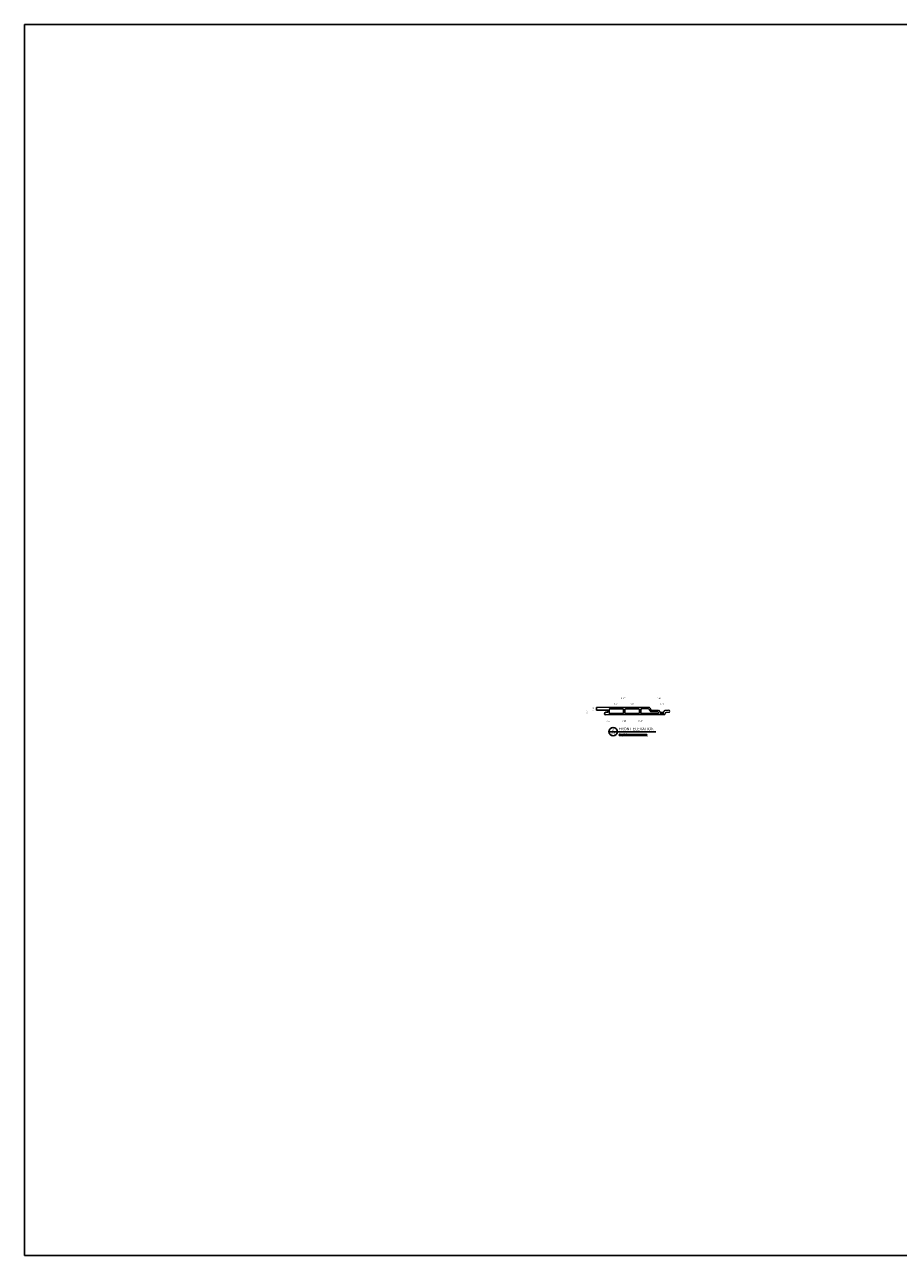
# Model space of a CAD drawing. Header units: millimetres. Extents: x 920 to 4359, y 4990 to 7199.
# Tile 1 of 4: x 920 to 2488, y 4990 to 7199. Entities that reach past the tile are written whole.
import ezdxf

# ---------------------------------------------------------------- set-up
doc = ezdxf.new("R2010")
doc.units = ezdxf.units.MM
doc.layers.add('Wall', color=4, linetype='Continuous', lineweight=30)
doc.styles.get("Standard").update_dxf_attribs({"font": 'arial.ttf'})

# ---------------------------------------------------------------- blocks, each defined once
blk = doc.blocks.new('S1')
at = {"layer": 'Wall', "lineweight": 5}
h = blk.add_hatch(dxfattribs=at)
h.set_pattern_fill('ANSI31', color=2, scale=0.2)
h.set_pattern_definition([(45, (-1296.39054, 5928.8409), (-0.449012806, 0.449012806), [])])
h.paths.add_polyline_path([(1141.012, 974.687), (1141.012, 970.187), (1146.012, 970.187), (1146.012, 974.687)])
at = {"layer": 'Wall'}
h = blk.add_hatch(color=2, dxfattribs=at)
h.dxf.hatch_style = 1
h.paths.add_polyline_path([(1067.643, 935.164), (1066.643, 935.164), (1066.643, 934.164), (1067.643, 934.164)])
h.paths.add_polyline_path([(1068.643, 934.164), (1067.643, 934.164), (1067.643, 933.164), (1068.643, 933.164)])
h.paths.add_polyline_path([(1069.643, 935.164), (1068.643, 935.164), (1068.643, 934.164), (1069.643, 934.164)])
h.paths.add_polyline_path([(1070.643, 934.164), (1069.643, 934.164), (1069.643, 933.164), (1070.643, 933.164)])
h.paths.add_polyline_path([(1071.643, 935.164), (1070.643, 935.164), (1070.643, 934.164), (1071.643, 934.164)])
h = blk.add_hatch(color=2, dxfattribs=at)
h.dxf.hatch_style = 1
h.paths.add_polyline_path([(1071.643, 934.164), (1071.643, 933.164), (1081.643, 933.164), (1081.643, 934.164)])
h.paths.add_polyline_path([(1081.643, 935.164), (1081.643, 934.164), (1096.643, 934.164), (1096.643, 935.164)])
h.paths.add_polyline_path([(1116.643, 933.164), (1116.643, 934.164), (1096.643, 934.164), (1096.643, 933.164)])
at = {"color": 1}
blk.add_line((1048.619, 939.96), (1132.755, 939.96), dxfattribs=at)
blk.add_circle((1056.107, 939.96), 7.488, dxfattribs=at)
at = {"layer": 'Wall', "color": 5}
for p, q in [((0, 2209.008), (3438.892, 2209.008)), ((0, 2209.008), (0, 0)), ((0, 0), (3438.892, 0))]:
    blk.add_line(p, q, dxfattribs=at)
at = {"layer": 'Wall', "color": 4, "lineweight": 5}
for p, q in [((1120.958, 983.187), (1026.512, 983.187)), ((1119.572, 980.687), (1106.762, 980.687)), ((1136.817, 972.687), (1106.762, 972.687)), ((1120.42, 980.217), (1122.833, 976.357)), ((1121.806, 982.717), (1124.512, 978.387)), ((1123.681, 975.887), (1135.844, 975.887)), ((1124.512, 978.387), (1137.512, 978.387)), ((1136.621, 975.517), (1137.594, 974.317)), ((1137.512, 978.387), (1140.512, 974.687)), ((1140.512, 974.687), (1141.012, 974.687)), ((1146.012, 974.687), (1146.512, 974.687)), ((1146.512, 974.687), (1149.512, 978.387)), ((1148.512, 970.187), (1151.512, 974.687)), ((1149.512, 978.387), (1155.662, 978.387)), ((1151.512, 974.687), (1155.662, 974.687)), ((1141.012, 970.187), (1043.126, 970.187)), ((1148.512, 970.187), (1146.012, 970.187))]:
    blk.add_line(p, q, dxfattribs=at)
at = {"layer": 'Wall'}
for p, q in [((1026.512, 983.187), (1026.512, 978.687)), ((1026.512, 978.687), (1046.262, 978.687)), ((1026.512, 978.687), (1046.262, 978.687)), ((1026.512, 978.687), (1046.262, 978.687)), ((1026.512, 978.687), (1046.262, 978.687)), ((1026.512, 978.687), (1046.262, 978.687)), ((1046.262, 974.687), (1043.012, 974.687)), ((1046.262, 974.687), (1043.012, 974.687)), ((1046.262, 974.687), (1043.012, 974.687)), ((1046.262, 974.687), (1043.012, 974.687)), ((1046.262, 974.687), (1043.012, 974.687)), ((1046.262, 978.687), (1046.262, 974.687)), ((1048.762, 979.687), (1048.762, 973.687)), ((1049.762, 980.687), (1073.762, 980.687)), ((1049.762, 972.687), (1073.762, 972.687)), ((1074.762, 979.687), (1074.762, 973.687)), ((1077.262, 979.687), (1077.262, 973.687)), ((1078.262, 980.687), (1102.262, 980.687)), ((1078.262, 972.687), (1102.262, 972.687)), ((1103.262, 979.687), (1103.262, 973.687)), ((1105.762, 979.687), (1105.762, 973.687))]:
    blk.add_line(p, q, dxfattribs=at)
at = {"layer": 'Wall', "color": 2}
for p, q in [((1066.643, 935.164), (1066.643, 933.164)), ((1066.643, 935.164), (1116.643, 935.164)), ((1066.643, 934.164), (1116.643, 934.164)), ((1066.643, 933.164), (1116.643, 933.164)), ((1067.643, 935.164), (1067.643, 933.164)), ((1068.643, 935.164), (1068.643, 933.164)), ((1069.643, 935.164), (1069.643, 933.164)), ((1070.643, 935.164), (1070.643, 933.164)), ((1071.643, 935.164), (1071.643, 933.164)), ((1081.643, 935.164), (1081.643, 933.164)), ((1096.643, 935.164), (1096.643, 933.164)), ((1116.643, 935.164), (1116.643, 933.164))]:
    blk.add_line(p, q, dxfattribs=at)
at = {"layer": 'Wall', "color": 2, "lineweight": 5}
blk.add_lwpolyline([(1141.012, 970.187), (1141.012, 974.687), (1146.012, 974.687), (1146.012, 970.187)], close=True, dxfattribs=at)
at = {"layer": 'Wall'}
for centre, radius, start, end in [((1043.012, 972.437), 2.25, 90, 270), ((1049.762, 979.687), 1, 90, 180), ((1049.762, 979.687), 1, 90, 180), ((1049.762, 979.687), 1, 90, 180), ((1049.762, 979.687), 1, 90, 180), ((1049.762, 973.687), 1, 180, 270), ((1049.762, 973.687), 1, 180, 270), ((1049.762, 973.687), 1, 180, 270), ((1049.762, 973.687), 1, 180, 270), ((1073.762, 979.687), 1, 0, 90), ((1073.762, 979.687), 1, 0, 90), ((1073.762, 979.687), 1, 0, 90), ((1073.762, 979.687), 1, 0, 90), ((1073.762, 973.687), 1, 270, 0), ((1073.762, 973.687), 1, 270, 0), ((1073.762, 973.687), 1, 270, 0), ((1073.762, 973.687), 1, 270, 0), ((1078.262, 979.687), 1, 90, 180), ((1078.262, 979.687), 1, 90, 180), ((1078.262, 979.687), 1, 90, 180), ((1078.262, 979.687), 1, 90, 180), ((1078.262, 973.687), 1, 180, 270), ((1078.262, 973.687), 1, 180, 270), ((1078.262, 973.687), 1, 180, 270), ((1078.262, 973.687), 1, 180, 270), ((1102.262, 979.687), 1, 0, 90), ((1102.262, 979.687), 1, 0, 90), ((1102.262, 979.687), 1, 0, 90), ((1102.262, 979.687), 1, 0, 90), ((1102.262, 973.687), 1, 270, 0), ((1102.262, 973.687), 1, 270, 0), ((1102.262, 973.687), 1, 270, 0), ((1102.262, 973.687), 1, 270, 0), ((1106.762, 979.687), 1, 90, 180), ((1106.762, 973.687), 1, 180, 270)]:
    blk.add_arc(centre, radius, start, end, dxfattribs=at)
at = {"layer": 'Wall', "color": 4, "lineweight": 5}
for centre, radius, start, end in [((1119.572, 979.687), 1, 32.005383, 90), ((1120.958, 982.187), 1, 32.005383, 90), ((1123.681, 976.887), 1, 212.005383, 270), ((1135.844, 974.887), 1, 39.035513, 90), ((1136.817, 973.687), 1, 270, 39.035513), ((1155.662, 976.537), 1.85, 270, 90)]:
    blk.add_arc(centre, radius, start, end, dxfattribs=at)
at = {"color": 3}
for s, height, p in [('3.74"', 2.4319, (1070.177, 998.602)), ('1.42"', 2.4319, (1135.621, 998.602)), ('1.02"', 2.4319, (1058, 988.425)), ('1.02"', 2.4319, (1086.5, 988.425)), ('0.47"', 2.4319, (1140.265, 988.425)), ('0.10"', 2.4319, (1043.636, 958.137)), ('0.10"', 2.4319, (1072.681, 958.137)), ('0.10"', 2.4319, (1101.181, 958.137)), ('S-1', 3.8565, (1052.164, 934.759)), ('2', 3.856, (1054.507, 941.429)), ('0  ', 1.3161, (1066.446, 930.696)), ('S    C    A    L    E  ', 1.28434, (1066.512, 936.48)), ('FRONT ELEVATION', 4.82696, (1066.111, 942.573)), ('5', 1.316, (1071.518, 930.696)), ('10', 1.3161, (1081.392, 930.696)), ('15', 1.3161, (1096.394, 930.696)), ('20', 1.3161, (1116.412, 930.696))]:
    blk.add_text(s, height=height, dxfattribs=at).set_placement(p)
for s, p in [('0.51"', (1011.007, 972.548)), ('0.17"', (1021.707, 977.205))]:
    blk.add_text(s, height=2.4319, rotation=90, dxfattribs=at).set_placement(p)

msp = doc.modelspace()

# ---------------------------------------------------------------- block references
at = {"layer": 'Wall', "color": 1, "lineweight": 5}
msp.add_blockref('S1', (920.3, 4990), dxfattribs=at)

doc.saveas('drawing.dxf')
